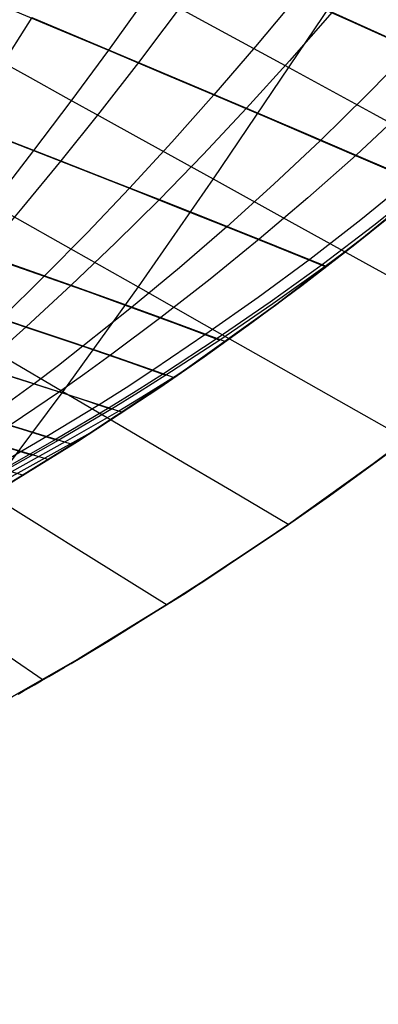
# Model space of a CAD drawing. Header units: millimetres. Extents: x -58 to 58, y -58 to 58.
# Tile 39 of 74: x 28.36 to 34.15, y -55.04 to -39.15. Entities that reach past the tile are written whole.
import ezdxf

# ---------------------------------------------------------------- set-up
doc = ezdxf.new("R2010")
doc.units = ezdxf.units.MM
doc.header["$MEASUREMENT"] = 0
doc.layers.add('Predefinito', color=5, linetype='Continuous')

msp = doc.modelspace()

# ---------------------------------------------------------------- linework, layer by layer
at = {"layer": 'Predefinito', "color": 9}
for points in [[(16.632, -55.042), (18.522, -54.435), (20.39, -53.763), (22.233, -53.028), (24.05, -52.229), (25.839, -51.367), (27.596, -50.445), (29.321, -49.462), (31.011, -48.421), (32.664, -47.322), (34.278, -46.166), (35.851, -44.955), (37.381, -43.691), (38.867, -42.375), (40.306, -41.008), (41.698, -39.592), (43.039, -38.13)], [(43.039, -38.13), (41.698, -39.592), (40.306, -41.008), (38.867, -42.375), (37.381, -43.691), (35.851, -44.955), (34.278, -46.166), (32.664, -47.322), (31.011, -48.421), (29.321, -49.462), (27.596, -50.445), (25.839, -51.367), (24.05, -52.229), (22.233, -53.028), (20.39, -53.763), (18.522, -54.435), (16.632, -55.042)], [(15.764, -52.17), (17.556, -51.595), (19.326, -50.958), (21.073, -50.261), (22.796, -49.504), (24.491, -48.687), (26.157, -47.813), (27.791, -46.882), (29.393, -45.894), (30.96, -44.853), (32.489, -43.757), (33.98, -42.61), (35.431, -41.412), (36.839, -40.164), (38.203, -38.868)], [(38.203, -38.868), (36.839, -40.164), (35.431, -41.412), (33.98, -42.61), (32.489, -43.757), (30.96, -44.853), (29.393, -45.894), (27.791, -46.882), (26.157, -47.813), (24.491, -48.687), (22.796, -49.504), (21.073, -50.261), (19.326, -50.958), (17.556, -51.595), (15.764, -52.17)]]:
    msp.add_lwpolyline(points, dxfattribs=at)
at = {"layer": 'Predefinito', "color": 9, "extrusion": (0.238462, 0.953909, 0.182189)}
msp.add_lwpolyline([(-42.285, 351.782), (-42.323, 351.809)], dxfattribs=at)
at = {"layer": 'Predefinito', "color": 9, "extrusion": (0.208751, 0.961677, 0.177763)}
msp.add_lwpolyline([(-40.241, 352.156), (-40.331, 352.23)], dxfattribs=at)
at = {"layer": 'Predefinito', "color": 9, "extrusion": (0.176831, 0.969475, 0.169852)}
msp.add_lwpolyline([(-37.982, 352.543), (-38.128, 352.678)], dxfattribs=at)
at = {"layer": 'Predefinito', "color": 9, "extrusion": (0.144628, 0.976749, 0.158255)}
msp.add_lwpolyline([(-35.613, 352.857), (-35.83, 353.089)], dxfattribs=at)
at = {"layer": 'Predefinito', "color": 9, "extrusion": (0.129342, 0.979923, 0.15173)}
msp.add_lwpolyline([(-34.44, 352.96), (-34.701, 353.26)], dxfattribs=at)
at = {"layer": 'Predefinito', "color": 9, "extrusion": (0.121807, 0.981416, 0.148275)}
msp.add_lwpolyline([(-33.852, 353.002), (-34.133, 353.338)], dxfattribs=at)
at = {"layer": 'Predefinito', "color": 9}
for points in [[(33.77, -42.777, 351.548), (34.555, -42.145, 351.627), (35.399, -41.439, 351.706), (36.313, -40.64, 351.784), (37.316, -39.722, 351.862), (38.425, -38.649, 351.938), (39.676, -37.364, 352.012), (40.368, -36.615, 352.049), (41.115, -35.775, 352.084), (41.925, -34.822, 352.117), (42.803, -33.736, 352.149)], [(31.003, -37.956, 348.309), (29.794, -39.641, 348.014), (29.19, -40.46, 347.845), (28.585, -41.261, 347.661), (27.982, -42.041, 347.461)], [(33.937, -38.076, 33.535), (31.487, -41.717, 33.916), (30.273, -43.461, 34.142), (29.06, -45.15, 34.393), (27.537, -47.182, 34.727)], [(33.937, -38.076, 346.465), (31.487, -41.717, 346.084), (30.273, -43.461, 345.858), (29.06, -45.15, 345.607), (27.537, -47.182, 345.273)], [(31.525, -38.18, 31.322), (30.278, -39.836, 31.604), (29.653, -40.639, 31.765), (29.026, -41.424, 31.942), (28.399, -42.187, 32.135), (27.771, -42.933, 32.344)], [(32.838, -38.779, 349.572), (32.169, -39.578, 349.454), (31.495, -40.36, 349.324), (30.816, -41.124, 349.181), (30.134, -41.867, 349.023), (29.449, -42.587, 348.849), (28.759, -43.288, 348.659), (28.062, -43.976, 348.449)], [(32.838, -38.779, 349.572), (33.764, -39.196, 350.168), (34.695, -39.617, 350.741), (36.527, -40.448, 351.801)], [(26.309, -38.852, 39.351), (26.85, -39.151, 38.677), (27.4, -39.456, 38.022), (27.961, -39.766, 37.387), (28.53, -40.081, 36.769), (29.108, -40.401, 36.168), (29.693, -40.724, 35.583), (30.285, -41.052, 35.013), (31.487, -41.717, 33.916), (32.708, -42.393, 32.871), (33.945, -43.077, 31.872), (35.195, -43.769, 30.917), (36.455, -44.466, 30)], [(26.309, -38.852, 340.649), (26.85, -39.151, 341.323), (27.4, -39.456, 341.978), (27.961, -39.766, 342.613), (28.53, -40.081, 343.231), (29.108, -40.401, 343.832), (29.693, -40.724, 344.417), (30.285, -41.052, 344.987), (31.487, -41.717, 346.084), (32.708, -42.393, 347.129), (33.945, -43.077, 348.128), (35.195, -43.769, 349.083), (36.455, -44.466, 350)], [(28.122, -38.937, 346.598), (28.954, -39.287, 347.32), (29.794, -39.641, 348.014), (30.641, -39.998, 348.681), (31.495, -40.36, 349.324), (32.354, -40.726, 349.944), (33.218, -41.095, 350.543), (34.932, -41.833, 351.663)], [(30.707, -38.831, 35.324), (31.367, -39.19, 34.772), (32.707, -39.921, 33.714), (34.067, -40.663, 32.712), (35.445, -41.414, 31.763), (36.838, -42.174, 30.86), (38.241, -42.94, 30)], [(30.707, -38.831, 344.676), (31.367, -39.19, 345.228), (32.707, -39.921, 346.286), (34.067, -40.663, 347.288), (35.445, -41.414, 348.237), (36.838, -42.174, 349.14), (38.241, -42.94, 350)], [(22.551, -39.062, 45.871), (22.713, -39.157, 45.448), (22.882, -39.254, 45.03), (23.057, -39.355, 44.617), (23.237, -39.459, 44.21), (23.614, -39.675, 43.412), (24.011, -39.902, 42.634), (24.426, -40.139, 41.876), (24.857, -40.385, 41.139), (25.304, -40.639, 40.42), (25.763, -40.9, 39.72), (26.233, -41.168, 39.038), (26.712, -41.44, 38.373), (27.2, -41.717, 37.725), (27.696, -41.999, 37.092), (28.199, -42.285, 36.475), (29.225, -42.867, 35.283), (30.273, -43.461, 34.142), (31.338, -44.065, 33.048), (32.418, -44.677, 31.995), (33.508, -45.295, 30.98), (34.609, -45.918, 30)], [(22.551, -39.062, 334.129), (22.713, -39.157, 334.552), (22.882, -39.254, 334.97), (23.057, -39.355, 335.383), (23.237, -39.459, 335.79), (23.614, -39.675, 336.588), (24.011, -39.902, 337.366), (24.426, -40.139, 338.124), (24.857, -40.385, 338.861), (25.304, -40.639, 339.58), (25.763, -40.9, 340.28), (26.233, -41.168, 340.962), (26.712, -41.44, 341.627), (27.2, -41.717, 342.275), (27.696, -41.999, 342.908), (28.199, -42.285, 343.525), (29.225, -42.867, 344.717), (30.273, -43.461, 345.858), (31.338, -44.065, 346.952), (32.418, -44.677, 348.005), (33.508, -45.295, 349.02), (34.609, -45.918, 350)], [(22.837, -39.02, 341.101), (23.499, -39.28, 342.033), (24.181, -39.547, 342.929), (24.88, -39.82, 343.792), (25.596, -40.098, 344.624), (26.326, -40.381, 345.426), (27.068, -40.67, 346.198), (27.822, -40.963, 346.943), (28.585, -41.261, 347.661), (29.356, -41.562, 348.354), (30.134, -41.867, 349.023), (30.917, -42.177, 349.67), (31.706, -42.49, 350.296), (32.499, -42.809, 350.902), (33.295, -43.131, 351.489)], [(33.408, -39.026, 30.061), (32.719, -39.81, 30.172), (32.024, -40.576, 30.294), (31.323, -41.323, 30.429), (30.617, -42.049, 30.579), (29.907, -42.751, 30.744), (29.192, -43.434, 30.925), (28.468, -44.103, 31.126), (28.103, -44.433, 31.236)], [(33.408, -39.026, 30.061), (34.358, -39.455, 29.467), (35.312, -39.887, 28.896), (36.535, -40.441, 28.198)], [(23.096, -39.113, 38.528), (23.781, -39.382, 37.59), (24.487, -39.657, 36.689), (25.209, -39.938, 35.822), (25.947, -40.226, 34.987), (26.7, -40.518, 34.182), (27.466, -40.816, 33.407), (28.241, -41.118, 32.661), (29.026, -41.424, 31.942), (29.818, -41.735, 31.249), (30.617, -42.049, 30.579), (31.421, -42.369, 29.931), (32.23, -42.692, 29.305), (33.318, -43.13, 28.5)], [(28.56, -39.112, 33.02), (28.011, -39.972, 33.206)], [(28.56, -39.112, 33.02), (29.415, -39.472, 32.298), (30.278, -39.836, 31.604), (31.148, -40.204, 30.937), (32.024, -40.576, 30.294), (32.905, -40.952, 29.674), (33.791, -41.332, 29.076), (34.94, -41.826, 28.336)], [(34.695, -39.617, 350.741), (33.961, -40.366, 350.647), (33.218, -41.095, 350.543), (32.466, -41.804, 350.427), (31.706, -42.49, 350.296), (30.941, -43.151, 350.151), (30.168, -43.792, 349.99), (29.383, -44.419, 349.81), (28.987, -44.727, 349.711), (28.594, -45.026, 349.605), (27.823, -45.585, 349.378)], [(34.557, -40.62, 28.981), (33.791, -41.332, 29.076), (33.015, -42.024, 29.184), (32.23, -42.692, 29.305), (31.439, -43.335, 29.44), (30.639, -43.956, 29.591), (29.826, -44.564, 29.76), (29.415, -44.862, 29.854), (29.007, -45.152, 29.955), (28.208, -45.692, 30.172)], [(34.681, -41.716, 28.5), (33.867, -42.38, 28.593), (33.043, -43.02, 28.699), (32.211, -43.634, 28.819), (31.368, -44.226, 28.954), (30.511, -44.804, 29.107), (30.078, -45.088, 29.192), (29.647, -45.362, 29.284), (28.802, -45.874, 29.484), (27.959, -46.366, 29.685)], [(35.147, -41.653, 28.317), (33.764, -42.781, 28.453), (32.515, -43.738, 28.589), (31.345, -44.584, 28.726), (30.297, -45.303, 28.864), (29.032, -46.124, 29.036), (28.109, -46.692, 29.139)], [(34.902, -41.811, 28.36), (34.08, -42.469, 28.449), (33.246, -43.102, 28.551), (32.404, -43.709, 28.668), (31.55, -44.294, 28.799), (30.682, -44.865, 28.947), (30.244, -45.145, 29.03), (29.807, -45.415, 29.12), (28.95, -45.92, 29.316), (28.096, -46.406, 29.512)], [(28.102, -46.696, 350.857), (29.295, -45.957, 350.995), (30.624, -45.083, 351.18), (31.34, -44.588, 351.273), (32.108, -44.037, 351.365), (32.918, -43.436, 351.456), (33.77, -42.777, 351.548)], [(33.77, -42.777, 351.548), (33.295, -43.131, 351.489), (32.449, -43.736, 351.373), (31.593, -44.319, 351.243), (30.722, -44.887, 351.096), (30.282, -45.166, 351.013), (29.843, -45.435, 350.924), (28.984, -45.938, 350.729), (28.126, -46.422, 350.534)], [(27.771, -42.933, 32.344), (28.477, -43.181, 31.623), (29.192, -43.434, 30.925), (29.913, -43.692, 30.248), (30.639, -43.956, 29.591), (31.686, -44.342, 28.685)], [(28.064, -43.043, 347.963), (28.759, -43.288, 348.659), (29.46, -43.537, 349.335), (30.168, -43.792, 349.99), (30.879, -44.052, 350.626), (31.594, -44.318, 351.243)], [(27.798, -43.882, 31.839), (28.468, -44.103, 31.126), (29.144, -44.33, 30.433), (29.826, -44.564, 29.76), (30.857, -44.923, 28.788)], [(28.062, -43.976, 348.449), (28.719, -44.195, 349.14), (29.383, -44.419, 349.81), (30.051, -44.65, 350.462), (30.723, -44.887, 351.096)], [(28.18, -44.631, 35.582), (29.06, -45.15, 34.393), (29.955, -45.677, 33.243), (30.862, -46.211, 32.13), (31.779, -46.75, 31.05), (32.704, -47.294, 30)], [(28.18, -44.631, 344.418), (29.06, -45.15, 345.607), (29.955, -45.677, 346.757), (30.862, -46.211, 347.87), (31.779, -46.75, 348.95), (32.704, -47.294, 350)], [(27.741, -44.753, 31.352), (28.371, -44.949, 30.644), (29.007, -45.152, 29.955), (30.023, -45.484, 28.902)], [(27.975, -44.832, 348.919), (28.594, -45.026, 349.605), (29.217, -45.227, 350.273), (29.844, -45.435, 350.924)], [(30.96, -44.852, 28.775), (30.406, -45.198, 28.874), (29.964, -45.465, 28.962), (29.097, -45.964, 29.153), (28.231, -46.444, 29.344)], [(27.823, -45.585, 349.378), (28.402, -45.757, 350.062), (28.984, -45.938, 350.729)], [(29.599, -45.762, 351.037), (27.592, -46.878, 350.613), (27.249, -47.078, 350.534), (27.074, -47.181, 350.488), (26.896, -47.286, 350.437), (26.717, -47.392, 350.381), (26.537, -47.5, 350.318), (26.357, -47.607, 350.249), (26.268, -47.661, 350.212), (26.179, -47.714, 350.173), (26.004, -47.818, 350.09), (25.83, -47.921, 350), (25.659, -48.022, 349.903), (25.491, -48.122, 349.8), (25.317, -48.225, 349.685), (25.146, -48.326, 349.563), (24.979, -48.425, 349.434), (24.815, -48.523, 349.298)], [(28.208, -45.692, 30.172), (29.223, -46.003, 29.012)], [(34.962, -45.65, 29.999), (33.858, -46.475, 29.996), (32.74, -47.269, 29.993), (31.613, -48.03, 29.989), (30.481, -48.756, 29.983), (29.67, -49.254, 29.982), (29.431, -49.397, 29.993), (29.22, -49.522, 30.01), (29.022, -49.638, 30.033), (28.867, -49.729, 30.056), (28.737, -49.804, 30.08), (28.624, -49.869, 30.103), (28.523, -49.927, 30.127), (28.431, -49.979, 30.15), (28.346, -50.027, 30.174)], [(27.815, -45.947, 30.283), (28.833, -46.248, 29.059)], [(28.003, -46.007, 349.954), (28.562, -46.175, 350.629)], [(28.337, -50.033, 349.828), (28.417, -49.987, 349.852), (28.504, -49.937, 349.876), (28.6, -49.883, 349.9), (28.708, -49.821, 349.923), (28.834, -49.748, 349.947), (28.987, -49.659, 349.971), (29.08, -49.604, 349.983), (29.193, -49.538, 349.994), (29.339, -49.452, 350.006), (29.568, -49.315, 350.017), (29.787, -49.183, 350.021), (31.335, -48.212, 349.992), (32.81, -47.22, 350.001), (33.36, -46.834, 350.002), (34.454, -46.035, 350)], [(27.412, -46.212, 30.391), (28.425, -46.5, 29.103)], [(27.843, -46.783, 34.666), (28.554, -47.227, 33.457), (29.276, -47.678, 32.278), (30.742, -48.592, 30)], [(27.843, -46.783, 345.334), (28.554, -47.227, 346.543), (29.276, -47.678, 347.722), (30.742, -48.592, 350)], [(27.671, -49.07, 32.503), (28.739, -49.803, 30.07)], [(27.671, -49.07, 347.497), (28.739, -49.803, 349.93)]]:
    msp.add_polyline3d(points, dxfattribs=at)

doc.saveas('drawing.dxf')
